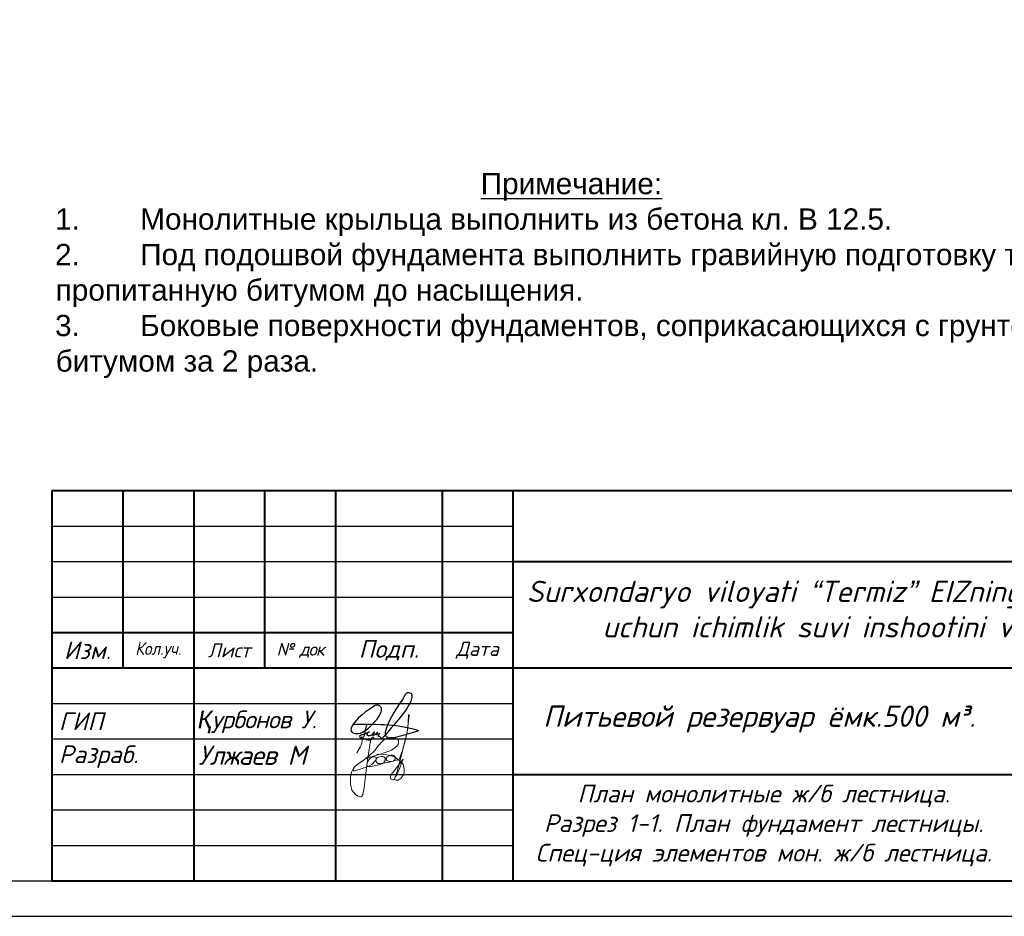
# Model space of a CAD drawing. Header units: millimetres. Extents: x -3143211 to -2549809, y 1060331 to 1394375.
# Tile 5 of 151: x -3076750 to -3062871, y 1076805 to 1089443. Entities that reach past the tile are written whole.
import ezdxf

# ---------------------------------------------------------------- set-up
doc = ezdxf.new("R2010")
doc.units = ezdxf.units.MM
doc.layers.add('(002) Рамка', color=7, linetype='Continuous')
doc.styles.get("Standard").update_dxf_attribs({"font": 'isocpeui.ttf'})
doc.styles.add('V@ler@Live', font='isocpeui.ttf')

msp = doc.modelspace()

# ---------------------------------------------------------------- linework, layer by layer
at = {"color": 0, "lineweight": 40, "ltscale": 100}
for p, q in [((-3076296.73173, 1082804.62022), (-3057796.73173, 1082804.62022)), ((-3076296.73173, 1082804.62022), (-3076296.73173, 1077304.62022)), ((-3075296.73173, 1082804.62022), (-3075296.73173, 1080304.62022)), ((-3074296.73173, 1082804.62022), (-3074296.73173, 1077304.62022)), ((-3073296.73173, 1082804.62022), (-3073296.73173, 1080304.62022)), ((-3072296.73173, 1082804.62022), (-3072296.73173, 1077304.62022)), ((-3070796.73173, 1082804.62022), (-3070796.73173, 1077304.62022)), ((-3069796.73173, 1082804.62022), (-3069796.73173, 1077304.62022)), ((-3069796.73173, 1081804.62022), (-3057796.73173, 1081804.62022)), ((-3076296.73173, 1080804.62022), (-3069796.73173, 1080804.62022)), ((-3076296.73173, 1080304.62022), (-3057796.73173, 1080304.62022)), ((-3069796.73173, 1078804.62022), (-3057796.73173, 1078804.62022)), ((-3076296.73173, 1077304.62022), (-3057796.73173, 1077304.62022))]:
    msp.add_line(p, q, dxfattribs=at)
at = {"color": 0, "ltscale": 100}
for p, q in [((-3076296.73173, 1082304.62022), (-3069796.73173, 1082304.62022)), ((-3076296.73173, 1081804.62022), (-3069796.73173, 1081804.62022)), ((-3076296.73173, 1081304.62022), (-3069796.73173, 1081304.62022)), ((-3076296.73173, 1079804.62022), (-3069796.73173, 1079804.62022)), ((-3076296.73173, 1079304.62022), (-3069796.73173, 1079304.62022)), ((-3076296.73173, 1078804.62022), (-3069796.73173, 1078804.62022)), ((-3076296.73173, 1078304.62022), (-3069796.73173, 1078304.62022)), ((-3076296.73173, 1077804.62022), (-3069796.73173, 1077804.62022))]:
    msp.add_line(p, q, dxfattribs=at)
at = {"color": 0}
for points in [[(-3116696.73173, 1076804.62022), (-3057296.73173, 1076804.62022), (-3057296.73173, 1118804.62022), (-3116696.73173, 1118804.62022)], [(-3114696.73173, 1077304.62022), (-3057796.73173, 1077304.62022), (-3057796.73173, 1118304.62022), (-3114696.73173, 1118304.62022)]]:
    msp.add_lwpolyline(points, close=True, dxfattribs=at)
at = {"color": 0, "ltscale": 100}
msp.add_lwpolyline([(-3072049.4322, 1079510.93729), (-3072065.166, 1079487.1682), (-3072078.25145, 1079455.91784), (-3072080.97758, 1079428.58192), (-3072069.12394, 1079405.35617), (-3072047.23408, 1079388.64364), (-3072026.29332, 1079381.76073), (-3072001.96004, 1079380.53203), (-3071980.79714, 1079381.48889), (-3071947.90177, 1079387.80638), (-3071916.68247, 1079400.90892), (-3071880.03109, 1079424.02593), (-3071835.26188, 1079456.41801), (-3071805.07245, 1079484.74342), (-3071729.81091, 1079563.72835), (-3071710.9299, 1079585.4753), (-3071686.53603, 1079620.34654), (-3071667.10979, 1079652.22757), (-3071652.83292, 1079686.37028), (-3071647.72394, 1079705.96429), (-3071648.67304, 1079727.70037), (-3071649.88465, 1079740.03089), (-3071652.2675, 1079747.33786), (-3071656.9928, 1079753.64448), (-3071666.78669, 1079763.98516), (-3071675.44975, 1079770.15042), (-3071687.64668, 1079777.47914), (-3071698.9349, 1079780.03441), (-3071721.16805, 1079780.03441), (-3071736.73732, 1079774.27146), (-3071774.45896, 1079752.85072), (-3071824.29676, 1079720.90444), (-3071878.45599, 1079681.58595), (-3071923.77042, 1079643.83325), (-3071972.43699, 1079600.69817), (-3072004.38327, 1079570.06759), (-3072049.4322, 1079510.93729), (-3071785.90873, 1079513.66687), (-3071729.73014, 1079510.86151), (-3071661.55655, 1079508.87166), (-3071611.76664, 1079507.4184), (-3071545.54433, 1079505.03333), (-3071474.68499, 1079500.90141), (-3071416.72937, 1079491.19139), (-3071356.53225, 1079478.09973), (-3071286.92492, 1079466.31288), (-3071221.25534, 1079449.50248), (-3071190.137, 1079443.5112), (-3071171.47812, 1079438.43329), (-3071142.68205, 1079429.65839), (-3071135.10945, 1079425.82005), (-3071131.49479, 1079424.0368), (-3071129.51582, 1079420.89437), (-3071130.94957, 1079418.45871), (-3071139.00681, 1079413.64176), (-3071235.51202, 1079384.45735), (-3071300.99986, 1079366.86407), (-3071364.77124, 1079348.05295), (-3071439.16445, 1079327.76305), (-3071467.61723, 1079322.06535), (-3071486.55404, 1079318.27323), (-3071528.96539, 1079317.5746), (-3071552.99577, 1079319.96677), (-3071565.93986, 1079325.82757), (-3071579.22725, 1079335.82029), (-3071585.64882, 1079344.61694), (-3071593.05987, 1079361.17724), (-3071594.97826, 1079384.48997), (-3071594.67535, 1079398.79947), (-3071587.52682, 1079424.99367), (-3071576.2184, 1079464.89933), (-3071548.43201, 1079535.55517), (-3071518.30317, 1079597.89281), (-3071480.41998, 1079664.22101), (-3071431.20818, 1079743.54302), (-3071386.56013, 1079807.27246), (-3071349.72701, 1079862.21614), (-3071328.36218, 1079900.49077), (-3071306.87066, 1079938.99237), (-3071297.44578, 1079950.83497), (-3071282.48233, 1079957.46779), (-3071268.10448, 1079958.8161), (-3071253.20161, 1079956.81538), (-3071235.14853, 1079947.68166), (-3071225.92006, 1079935.64472), (-3071221.3563, 1079919.7042), (-3071222.08327, 1079898.55529), (-3071225.94025, 1079875.44916), (-3071237.51118, 1079837.84868), (-3071254.494, 1079799.65016), (-3071273.7385, 1079766.26859), (-3071293.10975, 1079732.66715), (-3071311.17743, 1079705.80119), (-3071333.33293, 1079672.85679), (-3071357.48135, 1079642.65891), (-3071412.51669, 1079575.18596), (-3071460.67064, 1079518.0815), (-3071474.68499, 1079500.90141), (-3071511.43734, 1079460.4847), (-3071547.2204, 1079417.90416), (-3071610.85043, 1079346.07398), (-3071651.01449, 1079300.73388), (-3071655.84176, 1079302.86279), (-3071656.28602, 1079319.35785), (-3071662.30371, 1079328.70904), (-3071671.7947, 1079332.98232), (-3071686.25332, 1079337.41869), (-3071695.82509, 1079344.6713), (-3071691.86714, 1079354.63141), (-3071685.10229, 1079366.30952), (-3071670.92638, 1079381.42365), (-3071720.01702, 1079360.25299), (-3071729.14452, 1079367.67958), (-3071732.35531, 1079371.24608), (-3071707.47679, 1079391.39463), (-3071707.86047, 1079394.45008), (-3071709.79906, 1079395.0155), (-3071742.08862, 1079363.9391), (-3071752.04406, 1079358.99167), (-3071761.05041, 1079356.01234), (-3071767.51236, 1079355.15333), (-3071775.06477, 1079355.67526), (-3071781.34498, 1079357.75209), (-3071784.87885, 1079361.39471), (-3071785.48466, 1079364.00434), (-3071748.20728, 1079394.24348), (-3071748.28805, 1079397.98396), (-3071751.57961, 1079399.13654), (-3071792.12836, 1079360.0029), (-3071800.62986, 1079354.71839), (-3071813.95764, 1079350.34726), (-3071832.09149, 1079348.91196), (-3071843.13739, 1079351.6412), (-3071850.26573, 1079357.66511), (-3071852.2245, 1079367.96229), (-3071845.6212, 1079381.0757), (-3071835.76672, 1079398.11444), (-3071829.50671, 1079403.34458), (-3071825.38721, 1079404.13834), (-3071823.40824, 1079402.94226), (-3071823.61018, 1079401.14814), (-3071885.48336, 1079374.88869), (-3071906.92896, 1079366.99455), (-3071928.47553, 1079360.99239), (-3071943.76209, 1079355.07722), (-3071951.94913, 1079351.90922), (-3071955.61573, 1079348.59663), (-3071957.57451, 1079343.6057), (-3071957.45334, 1079334.49373), (-3071954.86856, 1079328.52419), (-3071949.57784, 1079323.70724), (-3071943.17647, 1079319.89065), (-3071936.09772, 1079315.6702), (-3071928.8794, 1079315.7696), (-3071920.82216, 1079317.80294), (-3071915.08718, 1079321.98923), (-3071908.95211, 1079326.46757), (-3071904.12205, 1079333.67822), (-3071899.1011, 1079341.17386), (-3071894.32816, 1079350.56473), (-3071891.17796, 1079359.00254), (-3071888.21806, 1079366.93062), (-3071886.41546, 1079371.7589), (-3071886.41149, 1079374.54705), (-3071884.17078, 1079383.47874), (-3071881.2629, 1079399.85419), (-3071876.05295, 1079425.04804), (-3071870.35836, 1079453.44956), (-3071859.13072, 1079490.56073), (-3071851.05034, 1079512.99213)], dxfattribs=at)
at = {"lineweight": 18, "elevation": 0}
msp.add_lwpolyline([(-3071998.39511, 1079110.93451), (-3071952.47911, 1079189.15458), (-3071927.27606, 1079245.79636), (-3071920.11145, 1079281.23472), (-3071918.47159, 1079315.88492), (-3071920.26762, 1079326.27517), (-3071925.44098, 1079333.00337), (-3071932.68369, 1079336.62698), (-3071921.82939, 1079326.27517), (-3071914.05959, 1079319.55659), (-3071895.41598, 1079305.59078), (-3071865.41049, 1079292.13439), (-3071844.69753, 1079289.02981), (-3071811.56851, 1079288.52039), (-3071796.04843, 1079292.65343), (-3071774.82789, 1079299.38162), (-3071764.98875, 1079308.17633), (-3071759.28829, 1079315.93298), (-3071758.78072, 1079324.20866), (-3071763.4465, 1079330.93685), (-3071770.68921, 1079330.93685), (-3071776.37014, 1079327.83227), (-3071781.03593, 1079323.17059), (-3071791.38264, 1079308.69536), (-3071798.11777, 1079294.71994), (-3071805.36048, 1079269.37387), (-3071815.70719, 1079221.78632), (-3071852.36972, 1078970.14224), (-3071868.26072, 1078821.824), (-3071893.44424, 1078615.22999), (-3071911.99025, 1078520.96799), (-3071925.24576, 1078497.13096), (-3071945.11927, 1078489.18208), (-3071959.68277, 1078489.18208), (-3071984.86629, 1078499.78379), (-3072016.66781, 1078522.2944), (-3072065.68783, 1078584.53981), (-3072085.56134, 1078665.31659), (-3072086.88884, 1078764.63435), (-3072072.32535, 1078837.47186), (-3072044.48682, 1078893.0948), (-3072014.0128, 1078926.19752), (-3071908.00774, 1078999.03503), (-3071827.1862, 1079059.95402), (-3071738.39963, 1079147.35327), (-3071701.30762, 1079202.97621), (-3071637.70458, 1079273.16089), (-3071599.28507, 1079304.9468), (-3071560.84603, 1079318.19173), (-3071522.42652, 1079326.131), (-3071495.93501, 1079326.131), (-3071466.76898, 1079318.19173), (-3071425.69446, 1079300.97716), (-3071411.13096, 1079277.14013), (-3071411.13096, 1079251.97669), (-3071415.09395, 1079226.81324), (-3071437.62247, 1079197.68016), (-3071510.49851, 1079148.67968), (-3071650.9601, 1079095.70957), (-3071798.03968, 1079050.67873), (-3071876.20622, 1079022.87206), (-3071931.86376, 1078984.47329), (-3072016.66781, 1078926.19752), (-3072040.52383, 1078893.0948), (-3072048.05936, 1078876.18781), (-3072049.09403, 1078867.33543), (-3072045.9705, 1078860.04976), (-3072039.72342, 1078856.39731), (-3072030.86038, 1078855.35925), (-3071949.57031, 1078876.70684), (-3071892.25339, 1078896.49735), (-3071829.2165, 1078922.01643), (-3071787.36109, 1078945.88229), (-3071739.3367, 1078993.88315), (-3071724.67559, 1079025.87091), (-3071725.72978, 1079041.41304), (-3071732.543, 1079046.13239), (-3071748.80492, 1079051.37077), (-3071766.12103, 1079050.32309), (-3071782.91005, 1079046.13239), (-3071793.92052, 1079038.78904), (-3071809.65534, 1079027.78364), (-3071822.2471, 1079013.63521), (-3071843.74095, 1078981.65706), (-3071850.57369, 1078961.732), (-3071854.24384, 1078941.81654), (-3071849.51949, 1078923.46779), (-3071837.98192, 1078916.12445), (-3071821.72001, 1078913.51007), (-3071729.39994, 1078931.33017), (-3071639.71536, 1078955.96497), (-3071614.53184, 1078970.64205), (-3071599.32411, 1079002.62019), (-3071598.79702, 1079017.29727), (-3071599.32411, 1079031.97435), (-3071608.77282, 1079043.50839), (-3071618.72909, 1079051.89941), (-3071631.32085, 1079058.18547), (-3071654.92309, 1079058.71411), (-3071679.57951, 1079053.47573), (-3071695.84143, 1079047.18006), (-3071707.9061, 1079040.89401), (-3071719.44366, 1079027.26461), (-3071726.78398, 1079012.58753), (-3071727.83817, 1078994.75782), (-3071716.80818, 1078974.84236), (-3071697.4032, 1078960.68432), (-3071673.80097, 1078958.58897), (-3071629.23199, 1078962.77967), (-3071597.76235, 1078966.97999), (-3071541.63628, 1078977.98539), (-3071487.05245, 1078993.71975), (-3071467.62795, 1079005.78245), (-3071458.72587, 1079020.45952), (-3071457.67168, 1079047.71832), (-3071461.86893, 1079060.30004), (-3071475.49536, 1079071.30545), (-3071492.81148, 1079074.97712), (-3071520.08386, 1079073.92944), (-3071543.159, 1079068.16242), (-3071568.34252, 1079051.90902), (-3071582.49605, 1079030.93628), (-3071584.07735, 1079016.78785), (-3071578.2988, 1079003.15845), (-3071565.72656, 1078995.29607), (-3071539.48884, 1078985.33835), (-3071510.65469, 1078986.90506), (-3071436.15831, 1079004.20613), (-3071401.77987, 1079012.5587), (-3071351.93992, 1079143.16256), (-3071316.89773, 1079273.76642), (-3071280.52804, 1079450.14123), (-3071267.05778, 1079634.6091), (-3071261.66968, 1079650.76637), (-3071260.32265, 1079633.26346), (-3071287.26317, 1079403.02465), (-3071399.08582, 1078946.58395), (-3071446.23172, 1078785.01117), (-3071459.70197, 1078752.69661), (-3071473.17223, 1078732.50242), (-3071485.29546, 1078728.45589), (-3071494.74416, 1078728.45589), (-3071512.2555, 1078733.84806), (-3071518.99063, 1078743.26753), (-3071521.68468, 1078756.73353), (-3071521.68468, 1078776.92772), (-3071502.82632, 1078815.98009), (-3071483.94844, 1078836.17428), (-3071342.51074, 1079017.94125), (-3071413.9031, 1078840.2112), (-3071439.49659, 1078795.78589), (-3071455.6609, 1078770.19953), (-3071467.78413, 1078732.50242), (-3071447.57874, 1078723.07333), (-3071412.55608, 1078724.41897), (-3071372.14531, 1078750.00533), (-3071338.46966, 1078798.47717), (-3071331.73454, 1078834.82864), (-3071331.73454, 1078877.91792), (-3071346.55182, 1078949.27523), (-3071403.1269, 1079007.16653), (-3071473.17223, 1079055.63837), (-3071574.21868, 1079081.22473), (-3071721.064, 1079089.29856)], dxfattribs=at)

# ---------------------------------------------------------------- texts
at = {"layer": '(002) Рамка', "insert": (-3069699.28716, 1081534.63865), "char_height": 300, "width": 11750.9206449, "attachment_point": 1}
msp.add_mtext('\\pi96.71032;Surxondaryo viloyati “Termiz” EIZning Bandixon tumani filiali \\P\\pi1164.55123;uchun ichimlik suvi inshootini va tarmog’ini qurish.', dxfattribs=at)
at = {"color": 0, "linetype": 'ByBlock', "lineweight": 25, "ltscale": 0.05, "insert": (-3076250.90857, 1087282.71664), "char_height": 300, "width": 17997.003689, "attachment_point": 1}
msp.add_mtext('{\\fArial|b0|i0|c204|p34;\\C256;^I^I^I^I^I\\LПримечание:\\fArial|b0|i0|c238|p34;\\l\\P\\pi-9,l9,t1200;\\fArial|b0|i0|c204|p34;1.^IМонолитные крыльца выполнить из бетона кл\\fArial|b0|i0|c238|p34;. \\fArial|b0|i0|c204|p34;В 12\\fArial|b0|i0|c238|p34;.5.\\P\\fArial|b0|i0|c204|p34;2.^IПод подошвой фундамента выполнить гравийную подготовку толщиной \\fArial|b0|i0|c238|p34;10 \\fArial|b0|i0|c204|p34;см\\fArial|b0|i0|c238|p34;,\\fArial|b0|i0|c204|p34;  \\P\\pi0,t9;пропитанную битумом до насыщения\\fArial|b0|i0|c238|p34;.\\fArial|b0|i0|c204|p34; \\P\\pi-9,t1200;3.^IБоковые поверхности фундаментов, соприкасающихся с грунтом, обмазать горячим    \\P\\pi0,t9;битумом за \\fArial|b0|i0|c238|p34;2 \\fArial|b0|i0|c204|p34;раза\\fArial|b0|i0|c238|p34;.}', dxfattribs=at)
at = {"color": 0, "ltscale": 100, "style": 'V@ler@Live'}
for s, insert, char_height, width, attachment_point in [('{\\T0.9;№ док}', (-3072796.73173, 1080554.62022), 180, 700, 5), ('Изм.', (-3075796.73173, 1080554.62022), 250, 700, 5), ('{\\W0.9;Кол.уч.}', (-3074796.73173, 1080554.62022), 180, 700, 5), ('Лист', (-3073796.73173, 1080554.62022), 200, 700, 5), ('Подп.', (-3071546.73173, 1080554.62022), 250, 1200, 5), ('Дата', (-3070296.73173, 1080554.62022), 200, 700, 5), ('ГИП', (-3076196.73173, 1079554.62022), 250, 1800, 4), ('Разраб.', (-3076196.73173, 1079054.62022), 250, 1800, 4)]:
    msp.add_mtext(s, dxfattribs=dict(at, insert=insert, char_height=char_height, width=width, attachment_point=attachment_point))
at = {"insert": (-3066326.11925, 1079775.10852), "char_height": 300, "width": 6815.5670785, "attachment_point": 2}
msp.add_mtext('\\pt184.701;{\\C0;Питьевой резервуар ёмк.500 м³.}', dxfattribs=at)
at = {"color": 0, "attachment_point": 1, "style": 'V@ler@Live'}
for s, insert, char_height, width in [('{\\fArial|b0|i1|c204|p34;\\T0.95;Қ\\fISOCPEUR|b0|i1|c204|p34;урбонов У.}', (-3074239.79471, 1079704.61698), 250.001, 2020.6836245), ('{\\T0.95;Улжаев М}', (-3074229.75051, 1079209.63459), 270.001013, 1950.389136)]:
    msp.add_mtext(s, dxfattribs=dict(at, insert=insert, char_height=char_height, width=width))
at = {"lineweight": 40, "insert": (-3066262.46416, 1078084.01869), "char_height": 250, "width": 6728.7127727, "attachment_point": 5}
msp.add_mtext('\\pt4.25;План монолитные ж/б лестница. \\PРазрез {\\fISOCPEUR|b0|i1|c238|p34;1-1.} План фундамент лестницы. Спец-ция элементов мон. ж/б лестница.', dxfattribs=at)

doc.saveas('drawing.dxf')
